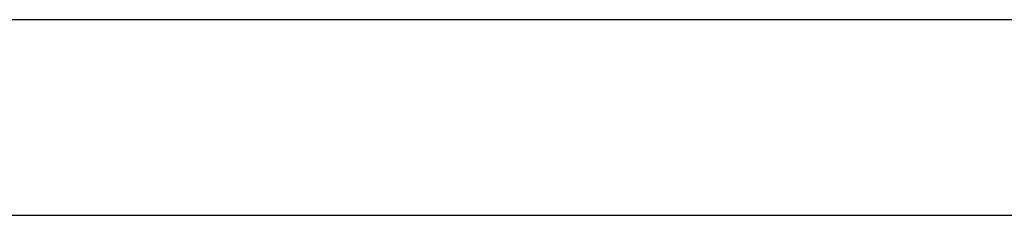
# Model space of a CAD drawing. Header units: metres. Extents: x 391.1 to 427.5, y 12.7 to 28.4.
# Tile 63 of 151: x 406.673 to 407.427, y 28.078 to 28.228. Entities that reach past the tile are written whole.
import ezdxf

# ---------------------------------------------------------------- set-up
doc = ezdxf.new("R2010")
doc.units = ezdxf.units.M
doc.layers.add('A-WALL-____-MCUT', color=7, linetype='Continuous', lineweight=25)
doc.layers.add('A-WALL-____-OTLN', color=7, linetype='Continuous', lineweight=25)

# ---------------------------------------------------------------- blocks, each defined once
blk = doc.blocks.new('Family - Envans P1-154895-04_ENLLUMENAT_P1')
at = {"layer": 'A-WALL-____-MCUT', "color": 253, "true_color": 0xaaaaaa}
for p, q in [((25.58571, 0.15), (0.03108, 0.15)), ((0, 0), (25.55599, 0))]:
    blk.add_line(p, q, dxfattribs=at)
at = {"layer": 'A-WALL-____-OTLN', "color": 253, "true_color": 0xaaaaaa}
for p, q in [((25.58571, 0.15), (0.03108, 0.15)), ((0, 0), (25.55599, 0))]:
    blk.add_line(p, q, dxfattribs=at)
at = {"layer": 'A-WALL-____-OTLN', "color": 253, "lineweight": 18, "true_color": 0xaaaaaa}
blk.add_line((0, 0), (25.55599, 0), dxfattribs=at)
blk = doc.blocks.new('LONDR55-XX_ZZ-ARQ-CAA-M3D-Londres55_ifc-1-04_ENLLUMENAT_P1')
at = {"layer": 'A-WALL-____-OTLN', "color": 253, "lineweight": 18, "true_color": 0xaaaaaa, "rotation": 180}
blk.add_blockref('Family - Envans P1-154895-04_ENLLUMENAT_P1', (426.84641, 28.22825), dxfattribs=at)

msp = doc.modelspace()

# ---------------------------------------------------------------- block references
at = {"lineweight": 5}
msp.add_blockref('LONDR55-XX_ZZ-ARQ-CAA-M3D-Londres55_ifc-1-04_ENLLUMENAT_P1', (0, 0), dxfattribs=at)

doc.saveas('drawing.dxf')
